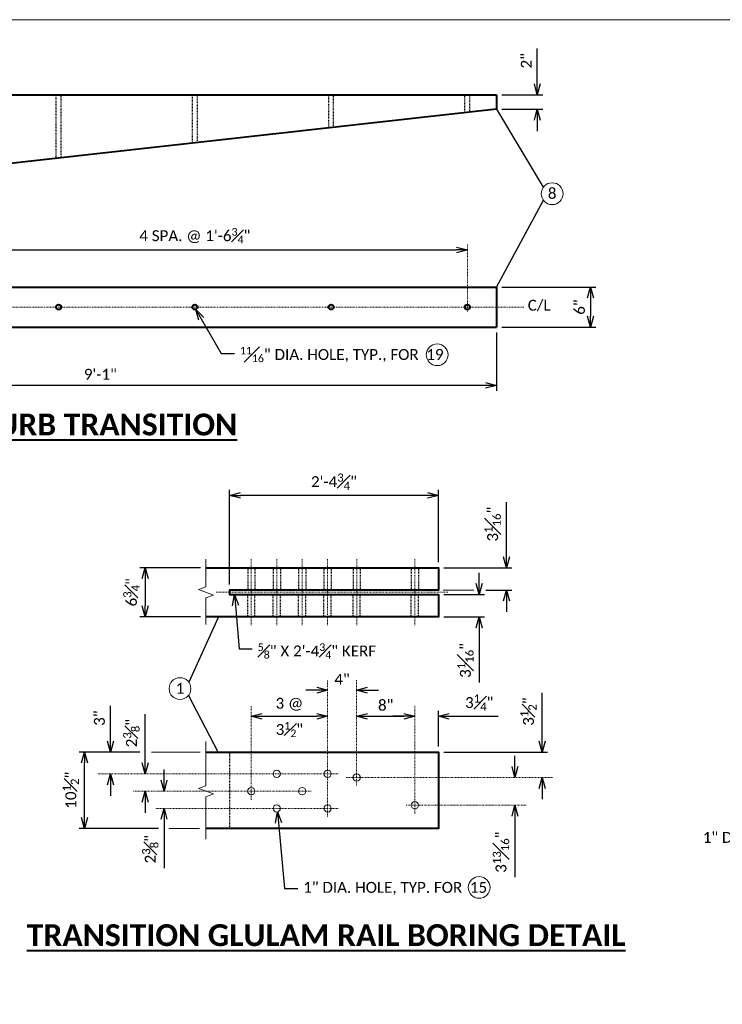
# Model space of a CAD drawing. Extents: x -5974 to 351486, y -5119268 to 204.
# Tile 5 of 9: x -1246 to -1150, y -2306 to -2171. Entities that reach past the tile are written whole.
import ezdxf
from ezdxf import colors
from ezdxf.entities.mleader import LeaderData, LeaderLine
from ezdxf.math import Vec2, Vec3

# ---------------------------------------------------------------- set-up
doc = ezdxf.new("R2010")
doc.units = 0
doc.header["$MEASUREMENT"] = 0
doc.linetypes.add('Wisdot2', pattern=[0.125, 0.0625, -0.0625])
doc.linetypes.add('Wisdot4', pattern=[0.28125, 0.125, -0.0625, 0.03125, -0.0625])
for name, color, linetype, lineweight in [('B_ANNO_BREAK', 7, 'Continuous', 18), ('B_ANNO_DIM', 7, 'Continuous', 18), ('B_ANNO_TEXT_TITLE', 7, 'Continuous', 40), ('B_CNTR', 1, 'Wisdot4', 18), ('B_DETAIL', 7, 'Continuous', 18), ('B_DETAIL_HIDDEN', 7, 'Wisdot2', 25), ('B_DETAIL_OBJ', 7, 'Continuous', 40)]:
    doc.layers.add(name, color=color, linetype=linetype, lineweight=lineweight)
doc.layers.add('B_ANNO_NOPLOT', color=47, linetype='Continuous', lineweight=18, plot=False)
doc.styles.add('Annotative', font='calibri.ttf', dxfattribs={"height": 0.0625})
doc.styles.get("Standard").update_dxf_attribs({"font": 'calibri.ttf'})
doc.styles.add('Title', font='calibrib.ttf', dxfattribs={"height": 0.125})
doc.dimstyles.new('Annotative', dxfattribs={"dimscale": 0, "dimtxt": 0.0625, "dimasz": 0.0625, "dimexe": 0.03125, "dimexo": 0.03125, "dimgap": 0.03125, "dimtad": 1, "dimdec": 4, "dimzin": 3, "dimdsep": 46, "dimlunit": 4, "dimtxsty": 'Standard', "dimblk": 'OPEN30', "dimcen": 0.03125, "dimaunit": 1, "dimadec": 0, "dimazin": 3, "dimtfac": 0.75, "dimtdec": 4, "dimtofl": 0, "dimtmove": 0, "dimatfit": 3, "dimldrblk": 'OPEN30', "dimfxl": 1, "dimtfill": 1, "dimfrac": 1, "dimtolj": 1, "dimtzin": 0, "dimarcsym": 0})

# ---------------------------------------------------------------- blocks, each defined once
blk = doc.blocks.new('_Open30')
at = {"color": 0, "linetype": 'ByBlock', "lineweight": -2}
for p, q in [((-1, 0.268), (0, 0)), ((0, 0), (-1, -0.268)), ((0, 0), (-1, 0))]:
    blk.add_line(p, q, dxfattribs=at)
blk = doc.blocks.new('*D112')
at = {"layer": 'B_ANNO_DIM', "color": 0, "lineweight": -2, "transparency": 16777216}
for p, q in [((143.68, 243.18), (143.68, 248.02)), ((138.81, 241.68), (144.43, 241.68)), ((138.81, 239.68), (144.43, 239.68)), ((143.68, 238.18), (143.68, 236.68))]:
    blk.add_line(p, q, dxfattribs=at)
at = {"layer": 'Defpoints', "color": 0, "transparency": 16777216}
for p in [(138.06, 241.68), (143.68, 241.68), (138.06, 239.68)]:
    blk.add_point(p, dxfattribs=at)
at = {"layer": 'B_ANNO_DIM', "color": 0, "lineweight": -2, "transparency": 16777216, "xscale": 1.5, "yscale": 1.5, "zscale": 1.5}
for p, rotation in [((143.68, 241.68), 270), ((143.68, 239.68), 90)]:
    blk.add_blockref('_Open30', p, dxfattribs=dict(at, rotation=rotation))
at = {"layer": 'B_ANNO_DIM', "color": 0, "transparency": 16777216, "insert": (142.17, 246.35), "char_height": 1.5, "attachment_point": 5, "rotation": 90, "bg_fill": 3, "box_fill_scale": 1.25, "bg_fill_color": 256, "bg_fill_true_color": 13158600, "bg_fill_transparency": 0}
blk.add_mtext('\\A1;2"', dxfattribs=at)
blk = doc.blocks.new('*D113')
at = {"layer": 'B_ANNO_DIM', "color": 0, "lineweight": -2, "transparency": 16777216}
for p, q in [((138.81, 215.21), (151.74, 215.21)), ((150.99, 213.71), (150.99, 211.21)), ((138.81, 209.71), (151.74, 209.71))]:
    blk.add_line(p, q, dxfattribs=at)
at = {"layer": 'Defpoints', "color": 0, "transparency": 16777216}
for p in [(138.06, 215.21), (138.06, 209.71), (150.99, 209.71)]:
    blk.add_point(p, dxfattribs=at)
at = {"layer": 'B_ANNO_DIM', "color": 0, "lineweight": -2, "transparency": 16777216, "xscale": 1.5, "yscale": 1.5, "zscale": 1.5}
for p, rotation in [((150.99, 215.21), 90), ((150.99, 209.71), 270)]:
    blk.add_blockref('_Open30', p, dxfattribs=dict(at, rotation=rotation))
at = {"layer": 'B_ANNO_DIM', "color": 0, "transparency": 16777216, "insert": (149.48, 212.46), "char_height": 1.5, "width": 0.9808, "attachment_point": 5, "rotation": 90, "bg_fill": 3, "box_fill_scale": 1.25, "bg_fill_color": 256, "bg_fill_true_color": 13158600, "bg_fill_transparency": 0}
blk.add_mtext('\\A1;6"', dxfattribs=at)
blk = doc.blocks.new('*D114')
at = {"layer": 'B_ANNO_DIM', "color": 0, "lineweight": -2, "transparency": 16777216}
for p, q in [((29.06, 211.71), (29.06, 200.94)), ((138.06, 208.96), (138.06, 200.94)), ((136.56, 201.69), (30.56, 201.69))]:
    blk.add_line(p, q, dxfattribs=at)
at = {"layer": 'Defpoints', "color": 0, "transparency": 16777216}
for p in [(29.06, 212.46), (138.06, 209.71), (29.06, 201.69)]:
    blk.add_point(p, dxfattribs=at)
at = {"layer": 'B_ANNO_DIM', "color": 0, "lineweight": -2, "transparency": 16777216, "xscale": 1.5, "yscale": 1.5, "zscale": 1.5, "rotation": 180}
blk.add_blockref('_Open30', (29.06, 201.69), dxfattribs=at)
at = {"layer": 'B_ANNO_DIM', "color": 0, "lineweight": -2, "transparency": 16777216, "xscale": 1.5, "yscale": 1.5, "zscale": 1.5}
blk.add_blockref('_Open30', (138.06, 201.69), dxfattribs=at)
at = {"layer": 'B_ANNO_DIM', "color": 0, "transparency": 16777216, "insert": (83.56, 203.21), "char_height": 1.5, "attachment_point": 5, "bg_fill": 3, "box_fill_scale": 1.25, "bg_fill_color": 256, "bg_fill_true_color": 13158600, "bg_fill_transparency": 0}
blk.add_mtext('\\A1;9\'-1"', dxfattribs=at)
blk = doc.blocks.new('*D121')
at = {"layer": 'B_ANNO_DIM', "color": 0, "lineweight": -2, "transparency": 16777216}
blk.add_line((60.56, 220.32), (132.56, 220.32), dxfattribs=at)
at = {"layer": 'Defpoints', "color": 0, "transparency": 16777216}
for p in [(59.06, 220.32), (134.06, 220.32), (134.06, 220.32)]:
    blk.add_point(p, dxfattribs=at)
at = {"layer": 'B_ANNO_DIM', "color": 0, "lineweight": -2, "transparency": 16777216, "xscale": 1.5, "yscale": 1.5, "zscale": 1.5, "rotation": 180}
blk.add_blockref('_Open30', (59.06, 220.32), dxfattribs=at)
at = {"layer": 'B_ANNO_DIM', "color": 0, "lineweight": -2, "transparency": 16777216, "xscale": 1.5, "yscale": 1.5, "zscale": 1.5}
blk.add_blockref('_Open30', (134.06, 220.32), dxfattribs=at)
at = {"layer": 'B_ANNO_DIM', "color": 0, "transparency": 16777216, "insert": (96.56, 222.28), "char_height": 1.5, "attachment_point": 5, "bg_fill": 3, "box_fill_scale": 1.25, "bg_fill_color": 256, "bg_fill_true_color": 13158600, "bg_fill_transparency": 0}
blk.add_mtext('\\A1;4 SPA. @ 1\'-6{\\H0.7x;\\S3#4;}"', dxfattribs=at)
blk = doc.blocks.new('*D162')
at = {"layer": 'B_ANNO_DIM', "color": 0, "lineweight": -2, "transparency": 16777216}
for p, q in [((97.33, 176.6), (88.98, 176.6)), ((89.73, 175.1), (89.73, 171.34)), ((97.33, 169.84), (88.98, 169.84))]:
    blk.add_line(p, q, dxfattribs=at)
at = {"layer": 'Defpoints', "color": 0, "transparency": 16777216}
for p in [(98.08, 176.6), (98.08, 169.84)]:
    blk.add_point(p, dxfattribs=at)
at = {"layer": 'B_ANNO_DIM', "color": 0, "lineweight": -2, "transparency": 16777216, "xscale": 1.5, "yscale": 1.5, "zscale": 1.5}
for p, rotation in [((89.73, 176.6), 90), ((89.73, 169.84), 270)]:
    blk.add_blockref('_Open30', p, dxfattribs=dict(at, rotation=rotation))
at = {"layer": 'B_ANNO_DIM', "color": 0, "transparency": 16777216, "insert": (87.83, 173.22), "char_height": 1.5, "attachment_point": 5, "rotation": 90, "bg_fill": 3, "box_fill_scale": 1.25, "bg_fill_color": 256, "bg_fill_true_color": 13158600, "bg_fill_transparency": 0}
blk.add_mtext('\\A1;6{\\H0.75x;\\S3#4;}"', dxfattribs=at)
at = {"layer": 'Defpoints', "color": 0, "transparency": 16777216}
blk.add_point((89.73, 169.84), dxfattribs=at)
blk = doc.blocks.new('*D167')
at = {"layer": 'B_ANNO_DIM', "color": 0, "lineweight": -2, "transparency": 16777216}
for p, q in [((135.68, 174.41), (135.68, 175.91)), ((130.82, 172.91), (136.43, 172.91)), ((130.82, 169.84), (136.43, 169.84)), ((135.68, 168.34), (135.68, 160.83))]:
    blk.add_line(p, q, dxfattribs=at)
at = {"layer": 'Defpoints', "color": 0, "transparency": 16777216}
for p in [(130.07, 172.91), (130.07, 169.84), (135.68, 169.84)]:
    blk.add_point(p, dxfattribs=at)
at = {"layer": 'B_ANNO_DIM', "color": 0, "lineweight": -2, "transparency": 16777216, "xscale": 1.5, "yscale": 1.5, "zscale": 1.5}
for p, rotation in [((135.68, 172.91), 270), ((135.68, 169.84), 90)]:
    blk.add_blockref('_Open30', p, dxfattribs=dict(at, rotation=rotation))
at = {"layer": 'B_ANNO_DIM', "color": 0, "transparency": 16777216, "insert": (133.78, 163.84), "char_height": 1.5, "attachment_point": 5, "rotation": 90, "bg_fill": 3, "box_fill_scale": 1.25, "bg_fill_color": 256, "bg_fill_true_color": 13158600, "bg_fill_transparency": 0}
blk.add_mtext('\\A1;3{\\H0.75x;\\S1#16;}"', dxfattribs=at)
blk = doc.blocks.new('*D168')
at = {"layer": 'B_ANNO_DIM', "color": 0, "lineweight": -2, "transparency": 16777216}
for p, q in [((139.44, 178.1), (139.44, 185.61)), ((130.82, 176.6), (140.19, 176.6)), ((136.6, 173.53), (140.19, 173.53)), ((139.44, 172.03), (139.44, 170.53))]:
    blk.add_line(p, q, dxfattribs=at)
at = {"layer": 'Defpoints', "color": 0, "transparency": 16777216}
for p in [(130.07, 176.6), (139.44, 176.6), (135.85, 173.53)]:
    blk.add_point(p, dxfattribs=at)
at = {"layer": 'B_ANNO_DIM', "color": 0, "lineweight": -2, "transparency": 16777216, "xscale": 1.5, "yscale": 1.5, "zscale": 1.5}
for p, rotation in [((139.44, 176.6), 270), ((139.44, 173.53), 90)]:
    blk.add_blockref('_Open30', p, dxfattribs=dict(at, rotation=rotation))
at = {"layer": 'B_ANNO_DIM', "color": 0, "transparency": 16777216, "insert": (137.53, 182.6), "char_height": 1.5, "attachment_point": 5, "rotation": 90, "bg_fill": 3, "box_fill_scale": 1.25, "bg_fill_color": 256, "bg_fill_true_color": 13158600, "bg_fill_transparency": 0}
blk.add_mtext('\\A1;3{\\H0.75x;\\S1#16;}"', dxfattribs=at)
blk = doc.blocks.new('*D169')
at = {"layer": 'B_ANNO_DIM', "color": 0, "lineweight": -2, "transparency": 16777216}
for p, q in [((101.32, 174.28), (101.32, 187.3)), ((130.07, 177.35), (130.07, 187.3)), ((128.57, 186.55), (102.82, 186.55))]:
    blk.add_line(p, q, dxfattribs=at)
at = {"layer": 'Defpoints', "color": 0, "transparency": 16777216}
for p in [(101.32, 186.55), (130.07, 176.6), (101.32, 173.53)]:
    blk.add_point(p, dxfattribs=at)
at = {"layer": 'B_ANNO_DIM', "color": 0, "lineweight": -2, "transparency": 16777216, "xscale": 1.5, "yscale": 1.5, "zscale": 1.5, "rotation": 180}
blk.add_blockref('_Open30', (101.32, 186.55), dxfattribs=at)
at = {"layer": 'B_ANNO_DIM', "color": 0, "lineweight": -2, "transparency": 16777216, "xscale": 1.5, "yscale": 1.5, "zscale": 1.5}
blk.add_blockref('_Open30', (130.07, 186.55), dxfattribs=at)
at = {"layer": 'B_ANNO_DIM', "color": 0, "transparency": 16777216, "insert": (115.7, 188.44), "char_height": 1.5, "attachment_point": 5, "bg_fill": 3, "box_fill_scale": 1.25, "bg_fill_color": 256, "bg_fill_true_color": 13158600, "bg_fill_transparency": 0}
blk.add_mtext('\\A1;2\'-4{\\H0.75x;\\S3#4;}"', dxfattribs=at)
blk = doc.blocks.new('*D170')
at = {"layer": 'B_ANNO_DIM', "color": 0, "lineweight": -2, "transparency": 16777216}
for p, q in [((140.6, 149.24), (140.6, 150.74)), ((140.6, 142.42), (140.6, 134.02))]:
    blk.add_line(p, q, dxfattribs=at)
at = {"layer": 'Defpoints', "color": 0, "transparency": 16777216}
for p in [(140.6, 147.74), (140.6, 143.92), (140.6, 143.92)]:
    blk.add_point(p, dxfattribs=at)
at = {"layer": 'B_ANNO_DIM', "color": 0, "lineweight": -2, "transparency": 16777216, "xscale": 1.5, "yscale": 1.5, "zscale": 1.5}
for p, rotation in [((140.6, 147.74), 270), ((140.6, 143.92), 90)]:
    blk.add_blockref('_Open30', p, dxfattribs=dict(at, rotation=rotation))
at = {"layer": 'B_ANNO_DIM', "color": 0, "transparency": 16777216, "insert": (138.68, 137.47), "char_height": 1.5, "attachment_point": 5, "rotation": 90, "bg_fill": 3, "box_fill_scale": 1.25, "bg_fill_color": 256, "bg_fill_true_color": 13158600, "bg_fill_transparency": 0}
blk.add_mtext('\\A1;3{\\H0.75x;\\S13#16;}"', dxfattribs=at)
blk = doc.blocks.new('*D171')
at = {"layer": 'B_ANNO_DIM', "color": 0, "lineweight": -2, "transparency": 16777216}
for p, q in [((144.35, 152.74), (144.35, 159.38)), ((130.82, 151.24), (145.1, 151.24)), ((144.35, 146.24), (144.35, 144.74))]:
    blk.add_line(p, q, dxfattribs=at)
at = {"layer": 'Defpoints', "color": 0, "transparency": 16777216}
for p in [(130.07, 151.24), (144.35, 151.24), (144.35, 147.74)]:
    blk.add_point(p, dxfattribs=at)
at = {"layer": 'B_ANNO_DIM', "color": 0, "lineweight": -2, "transparency": 16777216, "xscale": 1.5, "yscale": 1.5, "zscale": 1.5}
for p, rotation in [((144.35, 151.24), 270), ((144.35, 147.74), 90)]:
    blk.add_blockref('_Open30', p, dxfattribs=dict(at, rotation=rotation))
at = {"layer": 'B_ANNO_DIM', "color": 0, "transparency": 16777216, "insert": (142.46, 156.81), "char_height": 1.5, "attachment_point": 5, "rotation": 90, "bg_fill": 3, "box_fill_scale": 1.25, "bg_fill_color": 256, "bg_fill_true_color": 13158600, "bg_fill_transparency": 0}
blk.add_mtext('\\A1;3{\\H0.75x;\\S1#2;}"', dxfattribs=at)
blk = doc.blocks.new('*D172')
at = {"layer": 'B_ANNO_DIM', "color": 0, "lineweight": -2, "transparency": 16777216}
blk.add_line((105.82, 156.16), (113.32, 156.16), dxfattribs=at)
at = {"layer": 'Defpoints', "color": 0, "transparency": 16777216}
for p in [(104.32, 156.16), (114.82, 156.16), (114.82, 156.16)]:
    blk.add_point(p, dxfattribs=at)
at = {"layer": 'B_ANNO_DIM', "color": 0, "lineweight": -2, "transparency": 16777216, "xscale": 1.5, "yscale": 1.5, "zscale": 1.5, "rotation": 180}
blk.add_blockref('_Open30', (104.32, 156.16), dxfattribs=at)
at = {"layer": 'B_ANNO_DIM', "color": 0, "lineweight": -2, "transparency": 16777216, "xscale": 1.5, "yscale": 1.5, "zscale": 1.5}
blk.add_blockref('_Open30', (114.82, 156.16), dxfattribs=at)
at = {"layer": 'B_ANNO_DIM', "color": 0, "transparency": 16777216, "char_height": 1.5, "attachment_point": 5, "bg_fill": 3, "box_fill_scale": 1.25, "bg_fill_color": 256, "bg_fill_true_color": 13158600, "bg_fill_transparency": 0}
for s, insert in [('\\A1;3 @', (109.57, 157.82)), ('\\A1;3{\\H0.7x;\\S1#2;}"', (109.57, 154.34))]:
    blk.add_mtext(s, dxfattribs=dict(at, insert=insert))
blk = doc.blocks.new('*D173')
at = {"layer": 'B_ANNO_DIM', "color": 0, "lineweight": -2, "transparency": 16777216}
for p, q in [((113.32, 159.75), (111.82, 159.75)), ((120.32, 159.75), (121.82, 159.75))]:
    blk.add_line(p, q, dxfattribs=at)
at = {"layer": 'B_ANNO_DIM', "color": 0, "lineweight": -2, "transparency": 16777216, "xscale": 1.5, "yscale": 1.5, "zscale": 1.5}
blk.add_blockref('_Open30', (114.82, 159.75), dxfattribs=at)
at = {"layer": 'B_ANNO_DIM', "color": 0, "lineweight": -2, "transparency": 16777216, "xscale": 1.5, "yscale": 1.5, "zscale": 1.5, "rotation": 180}
blk.add_blockref('_Open30', (118.82, 159.75), dxfattribs=at)
at = {"layer": 'B_ANNO_DIM', "color": 0, "transparency": 16777216, "insert": (116.82, 161.25), "char_height": 1.5, "attachment_point": 5, "bg_fill": 3, "box_fill_scale": 1.25, "bg_fill_color": 256, "bg_fill_true_color": 13158600, "bg_fill_transparency": 0}
blk.add_mtext('\\A1;4"', dxfattribs=at)
at = {"layer": 'Defpoints', "color": 0, "transparency": 16777216}
for p in [(114.82, 159.75), (118.82, 159.75), (118.82, 159.75)]:
    blk.add_point(p, dxfattribs=at)
blk = doc.blocks.new('*D174')
at = {"layer": 'B_ANNO_DIM', "color": 0, "lineweight": -2, "transparency": 16777216}
blk.add_line((120.32, 156.16), (125.32, 156.16), dxfattribs=at)
at = {"layer": 'Defpoints', "color": 0, "transparency": 16777216}
for p in [(118.82, 156.16), (126.82, 156.16), (126.82, 156.16)]:
    blk.add_point(p, dxfattribs=at)
at = {"layer": 'B_ANNO_DIM', "color": 0, "lineweight": -2, "transparency": 16777216, "xscale": 1.5, "yscale": 1.5, "zscale": 1.5, "rotation": 180}
blk.add_blockref('_Open30', (118.82, 156.16), dxfattribs=at)
at = {"layer": 'B_ANNO_DIM', "color": 0, "lineweight": -2, "transparency": 16777216, "xscale": 1.5, "yscale": 1.5, "zscale": 1.5}
blk.add_blockref('_Open30', (126.82, 156.16), dxfattribs=at)
at = {"layer": 'B_ANNO_DIM', "color": 0, "transparency": 16777216, "insert": (122.82, 157.68), "char_height": 1.5, "attachment_point": 5, "bg_fill": 3, "box_fill_scale": 1.25, "bg_fill_color": 256, "bg_fill_true_color": 13158600, "bg_fill_transparency": 0}
blk.add_mtext('\\A1;8"', dxfattribs=at)
blk = doc.blocks.new('*D175')
at = {"layer": 'B_ANNO_DIM', "color": 0, "lineweight": -2, "transparency": 16777216}
for p, q in [((125.32, 156.16), (123.82, 156.16)), ((130.07, 151.99), (130.07, 156.91)), ((131.57, 156.16), (138.31, 156.16))]:
    blk.add_line(p, q, dxfattribs=at)
at = {"layer": 'Defpoints', "color": 0, "transparency": 16777216}
for p in [(126.82, 156.16), (130.07, 156.16), (130.07, 151.24)]:
    blk.add_point(p, dxfattribs=at)
at = {"layer": 'B_ANNO_DIM', "color": 0, "lineweight": -2, "transparency": 16777216, "xscale": 1.5, "yscale": 1.5, "zscale": 1.5}
blk.add_blockref('_Open30', (126.82, 156.16), dxfattribs=at)
at = {"layer": 'B_ANNO_DIM', "color": 0, "lineweight": -2, "transparency": 16777216, "xscale": 1.5, "yscale": 1.5, "zscale": 1.5, "rotation": 180}
blk.add_blockref('_Open30', (130.07, 156.16), dxfattribs=at)
at = {"layer": 'B_ANNO_DIM', "color": 0, "transparency": 16777216, "insert": (135.69, 158.05), "char_height": 1.5, "attachment_point": 5, "bg_fill": 3, "box_fill_scale": 1.25, "bg_fill_color": 256, "bg_fill_true_color": 13158600, "bg_fill_transparency": 0}
blk.add_mtext('\\A1;3{\\H0.75x;\\S1#4;}"', dxfattribs=at)
blk = doc.blocks.new('*D176')
at = {"layer": 'B_ANNO_DIM', "color": 0, "lineweight": -2, "transparency": 16777216}
for p, q in [((88.98, 151.24), (80.63, 151.24)), ((81.38, 142.24), (81.38, 149.74)), ((91.57, 140.74), (80.63, 140.74))]:
    blk.add_line(p, q, dxfattribs=at)
at = {"layer": 'Defpoints', "color": 0, "transparency": 16777216}
for p in [(81.38, 151.24), (89.73, 151.24), (92.32, 140.74)]:
    blk.add_point(p, dxfattribs=at)
at = {"layer": 'B_ANNO_DIM', "color": 0, "lineweight": -2, "transparency": 16777216, "xscale": 1.5, "yscale": 1.5, "zscale": 1.5}
for p, rotation in [((81.38, 151.24), 90), ((81.38, 140.74), 270)]:
    blk.add_blockref('_Open30', p, dxfattribs=dict(at, rotation=rotation))
at = {"layer": 'B_ANNO_DIM', "color": 0, "transparency": 16777216, "insert": (79.49, 145.99), "char_height": 1.5, "attachment_point": 5, "rotation": 90, "bg_fill": 3, "box_fill_scale": 1.25, "bg_fill_color": 256, "bg_fill_true_color": 13158600, "bg_fill_transparency": 0}
blk.add_mtext('\\A1;10{\\H0.75x;\\S1#2;}"', dxfattribs=at)
blk = doc.blocks.new('*D177')
at = {"layer": 'B_ANNO_DIM', "color": 0, "lineweight": -2, "transparency": 16777216}
for p, q in [((84.95, 152.74), (84.95, 157.58)), ((84.95, 146.74), (84.95, 145.24))]:
    blk.add_line(p, q, dxfattribs=at)
at = {"layer": 'Defpoints', "color": 0, "transparency": 16777216}
for p in [(84.95, 151.24), (84.95, 151.24), (84.95, 148.24)]:
    blk.add_point(p, dxfattribs=at)
at = {"layer": 'B_ANNO_DIM', "color": 0, "lineweight": -2, "transparency": 16777216, "xscale": 1.5, "yscale": 1.5, "zscale": 1.5}
for p, rotation in [((84.95, 151.24), 270), ((84.95, 148.24), 90)]:
    blk.add_blockref('_Open30', p, dxfattribs=dict(at, rotation=rotation))
at = {"layer": 'B_ANNO_DIM', "color": 0, "transparency": 16777216, "insert": (83.43, 155.91), "char_height": 1.5, "attachment_point": 5, "rotation": 90, "bg_fill": 3, "box_fill_scale": 1.25, "bg_fill_color": 256, "bg_fill_true_color": 13158600, "bg_fill_transparency": 0}
blk.add_mtext('\\A1;3"', dxfattribs=at)
blk = doc.blocks.new('*D178')
at = {"layer": 'B_ANNO_DIM', "color": 0, "lineweight": -2, "transparency": 16777216}
for p, q in [((89.73, 149.74), (89.73, 156.46)), ((89.73, 144.36), (89.73, 142.86))]:
    blk.add_line(p, q, dxfattribs=at)
at = {"layer": 'Defpoints', "color": 0, "transparency": 16777216}
for p in [(89.73, 148.24), (89.73, 148.24), (89.73, 145.86)]:
    blk.add_point(p, dxfattribs=at)
at = {"layer": 'B_ANNO_DIM', "color": 0, "lineweight": -2, "transparency": 16777216, "xscale": 1.5, "yscale": 1.5, "zscale": 1.5}
for p, rotation in [((89.73, 148.24), 270), ((89.73, 145.86), 90)]:
    blk.add_blockref('_Open30', p, dxfattribs=dict(at, rotation=rotation))
at = {"layer": 'B_ANNO_DIM', "color": 0, "transparency": 16777216, "insert": (87.83, 153.85), "char_height": 1.5, "attachment_point": 5, "rotation": 90, "bg_fill": 3, "box_fill_scale": 1.25, "bg_fill_color": 256, "bg_fill_true_color": 13158600, "bg_fill_transparency": 0}
blk.add_mtext('\\A1;2{\\H0.75x;\\S3#8;}"', dxfattribs=at)
blk = doc.blocks.new('*D179')
at = {"layer": 'B_ANNO_DIM', "color": 0, "lineweight": -2, "transparency": 16777216}
for p, q in [((92.32, 147.36), (92.32, 148.86)), ((92.32, 141.99), (92.32, 135.26))]:
    blk.add_line(p, q, dxfattribs=at)
at = {"layer": 'Defpoints', "color": 0, "transparency": 16777216}
for p in [(92.32, 145.86), (92.32, 143.49), (92.32, 143.49)]:
    blk.add_point(p, dxfattribs=at)
at = {"layer": 'B_ANNO_DIM', "color": 0, "lineweight": -2, "transparency": 16777216, "xscale": 1.5, "yscale": 1.5, "zscale": 1.5}
for p, rotation in [((92.32, 145.86), 270), ((92.32, 143.49), 90)]:
    blk.add_blockref('_Open30', p, dxfattribs=dict(at, rotation=rotation))
at = {"layer": 'B_ANNO_DIM', "color": 0, "transparency": 16777216, "insert": (90.42, 137.87), "char_height": 1.5, "attachment_point": 5, "rotation": 90, "bg_fill": 3, "box_fill_scale": 1.25, "bg_fill_color": 256, "bg_fill_true_color": 13158600, "bg_fill_transparency": 0}
blk.add_mtext('\\A1;2{\\H0.75x;\\S3#8;}"', dxfattribs=at)
blk = doc.blocks.new('INS_RAILTIMBERDET_BASE')
at = {"layer": 'B_ANNO_BREAK', "flags": 128}
for points in [[(98.08173, 168.78872), (98.08173, 172.46159), (99.11268, 172.83682), (97.05078, 173.58729), (98.08173, 173.96253), (98.08173, 177.789)], [(98.08173, 139.23768), (98.08173, 145.09481), (99.11268, 145.47005), (97.05078, 146.22052), (98.08173, 146.59575), (98.08173, 152.68372)]]:
    blk.add_lwpolyline(points, dxfattribs=at)
at = {"layer": 'B_ANNO_DIM'}
for centre in [(145.72019, 228.06025), (129.90494, 205.89922), (94.51526, 159.96925)]:
    blk.add_circle(centre, 1.49739, dxfattribs=at)
at = {"layer": 'B_ANNO_NOPLOT', "flags": 128}
blk.add_lwpolyline([(0, 0), (0, 252), (323.92766, 252), (323.92766, 238.85516), (378, 238.85516), (378, 40.49961), (316.57075, 40.49961), (316.57075, 0)], close=True, dxfattribs=at)
at = {"layer": 'B_CNTR'}
blk.add_line((141.811, 212.45723), (24.44649, 212.45723), dxfattribs=at)
at = {"layer": 'B_CNTR', "ltscale": 0.5}
for p, q in [((104.32173, 177.7969), (104.32173, 168.6419)), ((107.82673, 177.7969), (107.82673, 168.6419)), ((111.32173, 177.7969), (111.32173, 168.6419)), ((114.82673, 177.7969), (114.82673, 168.6419)), ((118.82673, 177.7969), (118.82673, 168.6419)), ((126.82673, 177.7969), (126.82673, 168.6419)), ((131.37673, 173.2169), (99.46673, 173.2169)), ((83.19282, 148.23074), (116.36173, 148.23074)), ((117.37673, 147.73574), (145.81042, 147.73574)), ((88.129, 145.86574), (112.57173, 145.86574)), ((125.64173, 143.92074), (142.15372, 143.92074)), ((91.17638, 143.48574), (116.36173, 143.48574))]:
    blk.add_line(p, q, dxfattribs=at)
at = {"layer": 'B_DETAIL'}
for centre in [(107.82273, 148.23574), (114.82273, 148.23574), (118.82273, 147.73574), (104.32273, 145.86074), (111.32273, 145.86074), (107.82273, 143.48574), (114.82273, 143.48574), (126.82273, 143.92274)]:
    blk.add_circle(centre, 0.5, dxfattribs=at)
at = {"layer": 'B_DETAIL_HIDDEN', "ltscale": 0.5}
for p, q in [((77.46649, 232.90723), (77.46649, 241.68223)), ((78.15149, 232.98723), (78.15149, 241.68223)), ((96.21649, 235.25723), (96.21649, 241.68223)), ((96.90649, 235.33723), (96.90649, 241.68223)), ((114.97149, 237.09723), (114.97149, 241.68223)), ((115.65649, 237.17723), (115.65649, 241.68223)), ((133.71149, 239.19723), (133.71149, 241.68223)), ((134.40149, 239.27723), (134.40149, 241.68223)), ((103.82673, 176.5969), (103.82673, 173.5319)), ((104.82673, 176.5969), (104.82673, 173.5319)), ((107.32173, 176.5969), (107.32173, 173.5319)), ((108.32173, 176.5969), (108.32173, 173.5319)), ((110.82673, 176.5969), (110.82673, 173.5319)), ((111.82673, 176.5969), (111.82673, 173.5319)), ((114.32173, 176.5969), (114.32173, 173.5319)), ((115.32173, 176.5969), (115.32173, 173.5319)), ((118.32173, 176.5969), (118.32173, 173.5319)), ((119.32173, 176.5969), (119.32173, 173.5319)), ((126.32173, 176.5969), (126.32173, 173.5319)), ((127.32173, 176.5969), (127.32173, 173.5319)), ((103.82673, 169.8419), (103.82673, 172.9069)), ((104.82673, 169.8419), (104.82673, 172.9069)), ((107.32173, 169.8419), (107.32173, 172.9069)), ((108.32173, 169.8419), (108.32173, 172.9069)), ((110.82673, 169.8419), (110.82673, 172.9069)), ((111.82673, 169.8419), (111.82673, 172.9069)), ((114.32173, 169.8419), (114.32173, 172.9069)), ((115.32173, 169.8419), (115.32173, 172.9069)), ((118.32173, 169.8419), (118.32173, 172.9069)), ((119.32173, 169.8419), (119.32173, 172.9069)), ((126.32173, 169.8419), (126.32173, 172.9069)), ((127.32173, 169.8419), (127.32173, 172.9069)), ((101.32173, 151.24074), (101.32173, 140.73574))]:
    blk.add_line(p, q, dxfattribs=at)
at = {"layer": 'B_DETAIL_OBJ'}
for p, q in [((29.05649, 241.68223), (138.05649, 241.68223)), ((29.05649, 215.21223), (138.05649, 215.21223)), ((138.05649, 215.21223), (138.05649, 209.70723)), ((53.05649, 209.70723), (138.05649, 209.70723))]:
    blk.add_line(p, q, dxfattribs=at)
at = {"layer": 'B_DETAIL_OBJ', "flags": 128}
for points in [[(138.05649, 241.68223), (138.05649, 239.68223), (53.05649, 230.17723)], [(98.08173, 176.5969), (130.07173, 176.5969), (130.07173, 173.5319), (101.32173, 173.5319), (101.32173, 172.9069), (130.07173, 172.9069), (130.07173, 169.8419), (98.08173, 169.8419)], [(98.08173, 151.24074), (130.07173, 151.24074), (130.07173, 140.73574), (98.08173, 140.73574)]]:
    blk.add_lwpolyline(points, dxfattribs=at)
at = {"layer": 'B_DETAIL_OBJ'}
for centre in [(77.81049, 212.45723), (96.56049, 212.45723), (115.31049, 212.45723), (134.06049, 212.45723)]:
    blk.add_circle(centre, 0.344, dxfattribs=at)
at = {"layer": 'B_ANNO_DIM', "char_height": 1.5, "style": 'Annotative'}
for s, insert, width, attachment_point in [('8', (145.7164, 228.10359), 3.1892362, 5), ('C/L', (142.36583, 213.45794), 110.7257856, 1), ('1', (94.51147, 160.01259), 3.1892362, 5)]:
    blk.add_mtext(s, dxfattribs=dict(at, insert=insert, width=width, attachment_point=attachment_point))
at = {"layer": 'B_ANNO_TEXT_TITLE', "char_height": 3, "attachment_point": 1, "style": 'Title'}
for s, insert, width in [('\\A1;{\\LCURB TRANSITION}', (66.80208, 197.80467, -0.84225), 73.4100269), ('\\A1;{\\LTRANSITION GLULAM RAIL BORING DETAIL}', (73.43378, 127.55136, -0.84225), 84.7891343)]:
    blk.add_mtext(s, dxfattribs=dict(at, insert=insert, width=width))
at = {"layer": 'B_ANNO_DIM'}
blk.add_leader([(99.77561, 151.24074), (95.70688, 159.06247)], dimstyle='Annotative', override={"dimscale": 0, "dimgap": 0.03125, "dimtad": 0}, dxfattribs=at)
ml = blk.add_multileader_mtext('Standard', dxfattribs=at)
ml.set_content('\\A1;{\\H0.7x;\\S11#16;}" DIA. HOLE, TYP., FOR  19', color=256)
ml.set_leader_properties()
ml.set_arrow_properties(name='OPEN30')
ml.build(insert=Vec2(0, 0))
ml.multileader.update_dxf_attribs({"text_right_attachment_type": 3, "dogleg_length": 0.0625, "arrow_head_size": 1.5, "scale": 24})
ctx = ml.context
ctx.base_point, ctx.scale, ctx.char_height, ctx.arrow_head_size, ctx.landing_gap_size, ctx.plane_origin = Vec3(101.99677, 206.06896), 24, 1.5, 1.5, 0.75, Vec3(95.23207, 197.94135)
ctx.right_attachment = 3
notes = []
notes.append((ctx, [(0, (1, 1, 0), (100.49677, 206.06896), (1, 0), 1.5, [(0, [(96.69103, 212.13896), (100.1802, 206.06896), (100.32434, 206.06896)], 0, [])])]))
ctx.mtext.insert, ctx.mtext.flow_direction = Vec3(102.74677, 206.98627), 5
ml = blk.add_multileader_mtext('Standard', dxfattribs=at)
ml.set_content('1" DIA. HOLE, TYP. FOR  15', color=256)
ml.set_leader_properties()
ml.set_arrow_properties(name='OPEN30')
ml.build(insert=Vec2(0, 0))
ml.multileader.update_dxf_attribs({"text_right_attachment_type": 3, "dogleg_length": 0.0625, "arrow_head_size": 1.5, "scale": 24})
ctx = ml.context
ctx.base_point, ctx.scale, ctx.char_height, ctx.arrow_head_size, ctx.landing_gap_size, ctx.plane_origin = Vec3(165.68867, 139.33181), 24, 1.5, 1.5, 0.75, Vec3(202.74955, 150.04424)
ctx.right_attachment = 3
notes.append((ctx, [(0, (1, 1, 0), (193.93598, 139.31681), (-1, 0), 1.5, [(0, [(202.74955, 150.04424), (193.93598, 139.31681), (193.93598, 139.31681)], 0, [])])]))
ctx.mtext.insert, ctx.mtext.flow_direction = Vec3(166.43867, 140.24912), 5
ml = blk.add_multileader_mtext('Standard', dxfattribs=at)
ml.set_content('\\A1;{\\H1x;1" DIA. HOLE, TYP. FOR  15}', color=256)
ml.set_leader_properties()
ml.set_arrow_properties(name='OPEN30')
ml.build(insert=Vec2(0, 0))
ml.multileader.update_dxf_attribs({"text_right_attachment_type": 3, "dogleg_length": 0.0625, "arrow_head_size": 1.5, "scale": 24})
ctx = ml.context
ctx.base_point, ctx.scale, ctx.char_height, ctx.arrow_head_size, ctx.landing_gap_size, ctx.plane_origin = Vec3(110.712, 132.456), 24, 1.5, 1.5, 0.75, Vec3(103.94729, 124.32838)
ctx.right_attachment = 3
notes.append((ctx, [(0, (1, 1, 0), (109.212, 132.456), (1, 0), 1.5, [(0, [(107.92144, 142.99558), (108.89542, 132.456), (109.03956, 132.456)], 0, [])])]))
ctx.mtext.insert, ctx.mtext.flow_direction = Vec3(111.462, 133.37331), 5
for ctx, leaders in notes:
    for number, flags, end, landing, length, lines in leaders:
        leader = LeaderData()
        leader.index, (leader.has_last_leader_line, leader.has_dogleg_vector, leader.attachment_direction) = number, flags
        leader.last_leader_point, leader.dogleg_vector, leader.dogleg_length = Vec3(end), Vec3(landing), length
        for number, points, colour, breaks in lines:
            line = LeaderLine()
            line.index, line.vertices, line.color, line.breaks = number, Vec3.list(points), colors.encode_raw_color(colour), breaks
            leader.lines.append(line)
        ctx.leaders.append(leader)
for base, p1, p2, picture, middle in [((143.67679, 241.68223), (138.05649, 239.68223), (138.05649, 241.68223), '*D112', (142.16929, 246.34953)), ((89.73378, 169.8419), (98.08173, 176.5969), (98.08173, 169.8419), '*D162', (87.83138, 173.2194)), ((81.37819, 151.23574), (92.32048, 140.73574), (89.73378, 151.23574), '*D176', (79.48531, 145.98574))]:
    dim = blk.add_linear_dim(base=base, p1=p1, p2=p2, angle=90, dimstyle='Annotative', dxfattribs=at)
    dim.commit()
    dim.dimension.update_dxf_attribs({"geometry": picture, "text_midpoint": middle})
dim = blk.add_linear_dim(base=(134.06049, 220.32415), p1=(59.06049, 220.32415), p2=(134.06049, 220.32415), text='4 SPA. @ 1\'-6{\\H0.7x;\\S3#4;}"', dimstyle='Annotative', dxfattribs=at)
dim.commit()
dim.dimension.update_dxf_attribs({"geometry": '*D121', "text_midpoint": (96.56049, 222.27968)})
dim = blk.add_linear_dim(base=(150.9932, 209.70723), p1=(138.05649, 215.21223), p2=(138.05649, 209.70723), angle=90, text='6"', dimstyle='Annotative', dxfattribs=at)
dim.commit()
dim.dimension.update_dxf_attribs({"geometry": '*D113', "text_midpoint": (149.47531, 212.45973)})
for base, p1, p2, picture, middle in [((135.6779, 169.8419), (130.07173, 172.9069), (130.07173, 169.8419), '*D167', (133.77723, 163.83627)), ((140.59691, 143.92074), (140.59691, 147.73574), (140.59691, 143.92074), '*D170', (138.68368, 137.47161))]:
    dim = blk.add_linear_dim(base=base, p1=p1, p2=p2, angle=90, dimstyle='Annotative', override={"dimdec": 4}, dxfattribs=at)
    dim.commit()
    dim.dimension.update_dxf_attribs({"geometry": picture, "text_midpoint": middle})
blk.add_circle((135.67305, 132.61657), 1.49739, dxfattribs=at)
dim = blk.add_linear_dim(base=(29.05649, 201.69376), p1=(138.05649, 209.70723), p2=(29.05649, 212.45723), dimstyle='Annotative', dxfattribs=at)
dim.commit()
dim.dimension.update_dxf_attribs({"geometry": '*D114', "text_midpoint": (83.55649, 203.21222)})
for base, p1, p2, picture, middle in [((139.43507, 176.5969), (135.84537, 173.5319), (130.07173, 176.5969), '*D168', (137.53439, 182.60252)), ((144.35407, 151.24074), (144.35407, 147.73574), (130.07173, 151.24074), '*D171', (142.46119, 156.80892))]:
    dim = blk.add_linear_dim(base=base, p1=p1, p2=p2, angle=90, dimstyle='Annotative', override={"dimdec": 4}, dxfattribs=at)
    dim.commit()
    dim.dimension.update_dxf_attribs({"geometry": picture, "text_midpoint": middle})
for base, p1, p2, picture, middle in [((84.9462, 151.23574), (84.9462, 148.23574), (84.9462, 151.23574), '*D177', (83.42774, 155.9094)), ((89.73378, 148.23574), (89.73378, 145.86074), (89.73378, 148.23574), '*D178', (87.83109, 153.84949))]:
    dim = blk.add_linear_dim(base=base, p1=p1, p2=p2, angle=90, dimstyle='Annotative', dxfattribs=at)
    dim.commit()
    dim.dimension.update_dxf_attribs({"geometry": picture, "text_midpoint": middle})
for points in [[(138.05649, 239.68223), (144.50578, 228.93625)], [(138.05649, 215.21223), (144.52858, 227.15348)], [(99.82159, 169.8419), (95.72968, 160.84525)]]:
    blk.add_leader(points, dimstyle='Annotative', override={"dimscale": 0, "dimgap": 0.03125, "dimtad": 0}, dxfattribs=at)
for p, q in [((130.71252, 173.5319), (134.96162, 173.5319)), ((97.30542, 151.23574), (90.59072, 151.23574))]:
    blk.add_line(p, q, dxfattribs=at)
at = {"layer": 'B_CNTR', "ltscale": 0.5}
blk.add_line((134.06699, 221.07415), (134.06699, 211.79223), dxfattribs=at)
at = {"layer": 'B_ANNO_DIM'}
dim = blk.add_linear_dim(base=(92.32048, 143.48574), p1=(92.32048, 145.86074), p2=(92.32048, 143.48574), angle=90, dimstyle='Annotative', dxfattribs=at)
dim.commit()
dim.dimension.update_dxf_attribs({"geometry": '*D179', "text_midpoint": (90.41779, 137.87199)})
blk.add_line((97.21932, 140.73574), (92.99893, 140.73574), dxfattribs=at)
dim = blk.add_linear_dim(base=(101.32173, 186.5486), p1=(130.07173, 176.5969), p2=(101.32173, 173.5319), dimstyle='Annotative', dxfattribs=at)
dim.commit()
dim.dimension.update_dxf_attribs({"geometry": '*D169', "text_midpoint": (115.69673, 188.44351)})
ml = blk.add_multileader_mtext('Standard', dxfattribs=at)
ml.set_content('\\A1;{\\H0.7x;\\S5#8;}" X 2\'-4{\\H0.7x;\\S3#4;}" KERF', color=256)
ml.set_leader_properties()
ml.set_arrow_properties(name='OPEN30')
ml.build(insert=Vec2(0, 0))
ml.multileader.update_dxf_attribs({"text_right_attachment_type": 3, "dogleg_length": 0.0625, "arrow_head_size": 1.5, "scale": 24})
ctx = ml.context
ctx.base_point, ctx.scale, ctx.char_height, ctx.arrow_head_size, ctx.landing_gap_size, ctx.plane_origin = Vec3(104.45586, 165.44194), 24, 1.5, 1.5, 0.75, Vec3(97.69115, 157.31433)
ctx.right_attachment = 3
notes = []
notes.append((ctx, [(0, (1, 1, 0), (102.95586, 165.44194), (1, 0), 1.5, [(0, [(102.01726, 172.9069), (102.63928, 165.44194), (102.78342, 165.44194)], 0, [])])]))
ctx.mtext.insert, ctx.mtext.flow_direction = Vec3(105.20586, 166.19541), 5
for ctx, leaders in notes:
    for number, flags, end, landing, length, lines in leaders:
        leader = LeaderData()
        leader.index, (leader.has_last_leader_line, leader.has_dogleg_vector, leader.attachment_direction) = number, flags
        leader.last_leader_point, leader.dogleg_vector, leader.dogleg_length = Vec3(end), Vec3(landing), length
        for number, points, colour, breaks in lines:
            line = LeaderLine()
            line.index, line.vertices, line.color, line.breaks = number, Vec3.list(points), colors.encode_raw_color(colour), breaks
            leader.lines.append(line)
        ctx.leaders.append(leader)
dim = blk.add_linear_dim(base=(114.82273, 156.16135), p1=(104.32273, 156.16135), p2=(114.82273, 156.16135), text='3 @\\X3{\\H0.7x;\\S1#2;}"', dimstyle='Annotative', dxfattribs=at)
dim.commit()
dim.dimension.update_dxf_attribs({"geometry": '*D172', "text_midpoint": (109.57273, 156.16135)})
dim = blk.add_linear_dim(base=(126.82273, 156.16135), p1=(118.82273, 156.16135), p2=(126.82273, 156.16135), dimstyle='Annotative', dxfattribs=at)
dim.commit()
dim.dimension.update_dxf_attribs({"geometry": '*D174', "text_midpoint": (122.82273, 157.67981)})
at = {"layer": 'B_CNTR', "ltscale": 0.5}
for p, q in [((104.32273, 157.54907), (104.32273, 144.66074)), ((126.82273, 157.5847), (126.82273, 142.72274))]:
    blk.add_line(p, q, dxfattribs=at)
at = {"layer": 'B_ANNO_DIM'}
dim = blk.add_linear_dim(base=(118.82273, 159.74875), p1=(114.82273, 159.74875), p2=(118.82273, 159.74875), dimstyle='Annotative', dxfattribs=at)
dim.commit()
dim.dimension.update_dxf_attribs({"geometry": '*D173', "text_midpoint": (116.82273, 161.25221)})
at = {"layer": 'B_CNTR', "ltscale": 0.5}
for p, q in [((114.82273, 161.0959), (114.82273, 142.28574)), ((118.82273, 161.13075), (118.82273, 146.53574))]:
    blk.add_line(p, q, dxfattribs=at)
at = {"layer": 'B_ANNO_DIM'}
dim = blk.add_linear_dim(base=(130.07173, 156.16135), p1=(126.82273, 156.16135), p2=(130.07173, 151.24074), dimstyle='Annotative', dxfattribs=at)
dim.commit()
dim.dimension.update_dxf_attribs({"geometry": '*D175', "text_midpoint": (135.69226, 158.0512)})

msp = doc.modelspace()

# ---------------------------------------------------------------- block references
msp.add_blockref('INS_RAILTIMBERDET_BASE', (-1318.86, -2422.61))

doc.saveas('drawing.dxf')
